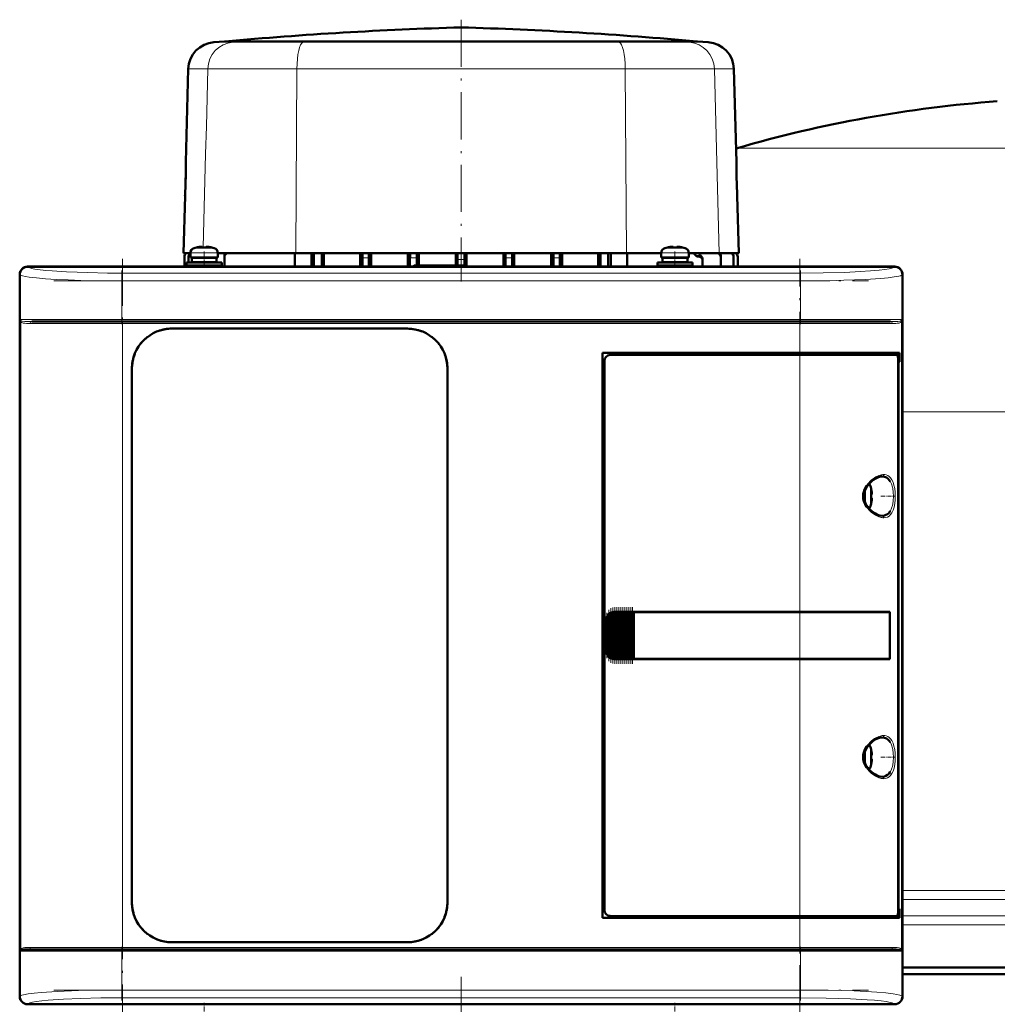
# Model space of a CAD drawing. Extents: x -1351 to 1763, y -1300 to 612.
# Tile 40 of 78: x -311 to -62, y 207 to 458. Entities that reach past the tile are written whole.
import ezdxf

# ---------------------------------------------------------------- set-up
doc = ezdxf.new("R2010")
doc.units = 0
doc.linetypes.add('DASHDOT', pattern=[18.5, 12, -3, 0.5, -3])

msp = doc.modelspace()

# ---------------------------------------------------------------- linework, layer by layer
at = {"color": 7, "linetype": 'DASHDOT', "lineweight": 18}
for p, q in [((-198.41, 458.01), (-198.41, 391.33)), ((-284.69, 397.1), (-284.69, 205.05)), ((-112.1, 205.05), (-112.1, 397.1)), ((-302.16, 391.43), (-94.63, 391.43)), ((-94.63, 381.58), (-302.16, 381.58)), ((-301.95, 380.58), (-94.84, 380.58)), ((-94.84, 221.58), (-301.95, 221.58)), ((-302.16, 220.58), (-94.63, 220.58)), ((-198.4, 214.11), (-198.4, 129.78)), ((-302.16, 210.72), (-94.63, 210.72))]:
    msp.add_line(p, q, dxfattribs=at)
at = {"color": 7, "lineweight": 50}
for p, q in [((-258.67, 452.45), (-261.4, 452.26)), ((-258.52, 452.46), (-258.67, 452.45)), ((-253.96, 452.45), (-258.67, 452.45)), ((-227.23, 452.46), (-258.52, 452.46)), ((-238.08, 452.45), (-253.96, 452.45)), ((-238.08, 452.45), (-198.42, 452.45)), ((-198.41, 452.46), (-227.23, 452.46)), ((-145.65, 452.46), (-198.41, 452.46)), ((-158.73, 452.45), (-198.39, 452.45)), ((-142.85, 452.45), (-158.73, 452.45)), ((-138.29, 452.46), (-145.65, 452.46)), ((-138.14, 452.45), (-142.85, 452.45)), ((-138.29, 452.46), (-138.14, 452.45)), ((-138.14, 452.45), (-135.42, 452.26)), ((-267.93, 445.46), (-268.55, 421.66)), ((-128.89, 445.46), (-128.26, 421.66)), ((-128.36, 425.16), (-128, 425.27)), ((-268.77, 413.08), (-269.16, 398.48)), ((-128.04, 413.08), (-127.66, 398.48)), ((-265.82, 399.96), (-265.83, 399.97)), ((-264.4, 399.96), (-264.4, 400.11)), ((-263.4, 399.96), (-263.4, 400.11)), ((-261.97, 399.97), (-261.98, 399.96)), ((-145.82, 399.96), (-145.83, 399.97)), ((-144.4, 399.96), (-144.4, 400.11)), ((-143.4, 399.96), (-143.4, 400.11)), ((-141.97, 399.97), (-141.98, 399.96)), ((-269.16, 398.48), (-267.4, 398.48)), ((-268.91, 395.08), (-268.91, 397.61)), ((-268.91, 397.61), (-268.91, 397.61)), ((-267.85, 397.67), (-267.85, 397.55)), ((-267.85, 396.13), (-267.85, 397.55)), ((-267.4, 398.56), (-267.4, 397.43)), ((-263.9, 397.43), (-267.4, 397.43)), ((-267.05, 397.33), (-263.9, 397.33)), ((-267.05, 396.23), (-267.05, 397.33)), ((-265.9, 397.33), (-265.9, 397.43)), ((-263.9, 397.43), (-260.4, 397.43)), ((-260.75, 397.33), (-263.9, 397.33)), ((-261.9, 397.43), (-261.9, 397.33)), ((-260.75, 397.33), (-260.75, 396.23)), ((-260.4, 398.56), (-260.4, 397.43)), ((-260.4, 398.48), (-240.54, 398.48)), ((-258.72, 397.51), (-258.72, 397.82)), ((-258.72, 395.08), (-258.72, 397.51)), ((-240.76, 395.08), (-240.76, 398.48)), ((-240.54, 398.48), (-223.54, 398.48)), ((-236.54, 395.08), (-236.54, 398.48)), ((-235.91, 398.48), (-235.91, 395.08)), ((-233.91, 395.08), (-233.91, 398.48)), ((-233.37, 395.08), (-233.37, 398.48)), ((-224.17, 395.08), (-224.17, 398.48)), ((-223.54, 398.48), (-223.53, 398.48)), ((-221.95, 398.48), (-223.54, 398.48)), ((-223.54, 398.48), (-223.54, 398.48)), ((-223.53, 398.48), (-221.96, 398.48)), ((-223.53, 398.48), (-223.53, 397.32)), ((-221.95, 398.48), (-221.96, 398.48)), ((-221.96, 398.48), (-221.96, 397.32)), ((-221.95, 398.48), (-211.44, 398.48)), ((-221.95, 398.48), (-221.95, 398.48)), ((-221.36, 395.08), (-221.36, 398.48)), ((-211.96, 395.08), (-211.96, 398.48)), ((-211.44, 398.5), (-211.43, 398.49)), ((-211.44, 398.5), (-211.44, 398.48)), ((-209.71, 398.5), (-211.44, 398.5)), ((-211.43, 398.49), (-209.72, 398.49)), ((-211.43, 398.49), (-211.43, 397.29)), ((-209.71, 398.5), (-209.72, 398.49)), ((-209.72, 398.49), (-209.72, 397.31)), ((-209.71, 398.5), (-209.71, 398.48)), ((-209.71, 398.48), (-199.3, 398.48)), ((-209.21, 395.33), (-209.21, 398.48)), ((-199.78, 395.33), (-199.78, 398.48)), ((-199.3, 398.5), (-199.29, 398.5)), ((-199.3, 398.5), (-199.3, 398.48)), ((-199.3, 398.5), (-197.52, 398.5)), ((-197.52, 398.5), (-199.29, 398.5)), ((-199.29, 398.5), (-199.29, 396.89)), ((-197.52, 398.5), (-197.52, 396.89)), ((-197.52, 398.5), (-197.52, 398.5)), ((-197.52, 398.5), (-197.52, 398.48)), ((-197.52, 398.48), (-187.1, 398.48)), ((-197.03, 395.07), (-197.03, 398.48)), ((-187.61, 395.08), (-187.61, 398.48)), ((-187.1, 398.5), (-187.09, 398.49)), ((-187.1, 398.5), (-187.1, 398.48)), ((-187.1, 398.5), (-185.37, 398.5)), ((-187.09, 398.49), (-185.38, 398.49)), ((-187.09, 398.49), (-187.09, 397.31)), ((-185.37, 398.5), (-185.38, 398.49)), ((-185.38, 398.49), (-185.38, 397.29)), ((-185.37, 398.5), (-185.37, 398.48)), ((-185.37, 398.48), (-174.86, 398.48)), ((-184.85, 395.08), (-184.85, 398.48)), ((-175.46, 395.08), (-175.46, 398.48)), ((-174.86, 398.48), (-174.85, 398.48)), ((-174.86, 398.48), (-174.86, 398.48)), ((-174.86, 398.48), (-173.27, 398.48)), ((-174.85, 398.48), (-173.28, 398.48)), ((-174.85, 398.48), (-174.85, 397.32)), ((-173.28, 398.48), (-173.28, 397.32)), ((-173.27, 398.48), (-173.28, 398.48)), ((-173.27, 398.48), (-173.27, 398.48)), ((-173.27, 398.48), (-156.28, 398.48)), ((-172.64, 395.08), (-172.64, 398.48)), ((-163.45, 395.08), (-163.45, 398.48)), ((-162.91, 395.08), (-162.91, 398.48)), ((-160.91, 398.48), (-160.91, 395.08)), ((-160.27, 398.48), (-160.27, 395.08)), ((-156.28, 398.48), (-147.4, 398.48)), ((-156.05, 395.08), (-156.05, 398.48)), ((-147.4, 398.56), (-147.4, 397.43)), ((-143.9, 397.43), (-147.4, 397.43)), ((-147.05, 397.33), (-143.9, 397.33)), ((-147.05, 396.23), (-147.05, 397.33)), ((-145.9, 397.33), (-145.9, 397.43)), ((-143.9, 397.43), (-140.4, 397.43)), ((-140.75, 397.33), (-143.9, 397.33)), ((-141.9, 397.43), (-141.9, 397.33)), ((-140.75, 397.33), (-140.75, 396.23)), ((-140.4, 398.56), (-140.4, 397.43)), ((-140.4, 398.48), (-132.66, 398.48)), ((-138.07, 397.65), (-138, 397.65)), ((-136.91, 396.66), (-136.91, 396.94)), ((-136.91, 395.08), (-136.91, 396.66)), ((-132.66, 398.48), (-127.66, 398.48)), ((-132.24, 397.52), (-132.24, 397.74)), ((-132.24, 395.08), (-132.24, 397.52)), ((-128.97, 397.67), (-128.97, 397.55)), ((-128.97, 395.08), (-128.97, 397.55)), ((-127.91, 397.61), (-127.91, 397.61)), ((-127.91, 395.08), (-127.91, 397.61)), ((-308.9, 395.08), (-301.05, 395.08)), ((-87.92, 395.05), (-308.88, 395.05)), ((-301.05, 395.08), (-301.04, 395.05)), ((-301.05, 395.07), (-296.75, 395.07)), ((-296.75, 395.08), (-199.05, 395.08)), ((-296.75, 395.05), (-296.75, 395.08)), ((-268.4, 396.13), (-263.9, 396.13)), ((-268.4, 396.13), (-268.4, 395.33)), ((-268.4, 395.33), (-263.9, 395.33)), ((-267.85, 395.08), (-267.85, 395.33)), ((-267.05, 396.23), (-263.9, 396.23)), ((-265.9, 396.13), (-265.9, 396.23)), ((-265.9, 395.08), (-265.9, 395.33)), ((-260.75, 396.23), (-263.9, 396.23)), ((-263.9, 396.13), (-259.4, 396.13)), ((-263.9, 395.33), (-259.4, 395.33)), ((-261.9, 396.23), (-261.9, 396.13)), ((-261.9, 395.33), (-261.9, 395.08)), ((-259.4, 396.13), (-259.4, 395.33)), ((-210.4, 395.33), (-210.65, 395.08)), ((-197.4, 395.33), (-210.4, 395.33)), ((-199.05, 395.08), (-199.04, 395.05)), ((-199.05, 395.07), (-194.75, 395.07)), ((-197.4, 395.33), (-197.14, 395.07)), ((-194.75, 395.08), (-100.05, 395.08)), ((-194.75, 395.05), (-194.75, 395.08)), ((-148.4, 396.13), (-143.9, 396.13)), ((-148.4, 396.13), (-148.4, 395.33)), ((-148.4, 395.33), (-143.9, 395.33)), ((-147.05, 396.23), (-143.9, 396.23)), ((-145.9, 396.13), (-145.9, 396.23)), ((-145.9, 395.08), (-145.9, 395.33)), ((-140.75, 396.23), (-143.9, 396.23)), ((-139.4, 396.13), (-143.9, 396.13)), ((-139.4, 395.33), (-143.9, 395.33)), ((-141.9, 396.23), (-141.9, 396.13)), ((-141.9, 395.33), (-141.9, 395.08)), ((-139.4, 396.13), (-139.4, 395.33)), ((-100.05, 395.08), (-100.04, 395.05)), ((-100.05, 395.07), (-95.75, 395.07)), ((-95.75, 395.08), (-87.9, 395.08)), ((-95.75, 395.05), (-95.75, 395.08)), ((-310.9, 385.23), (-310.9, 393.08)), ((-310.87, 393.05), (-310.87, 209.1)), ((-85.93, 209.1), (-85.93, 393.05)), ((-85.9, 393.08), (-85.9, 385.23)), ((-310.87, 385.22), (-310.9, 385.23)), ((-310.89, 380.93), (-310.89, 385.23)), ((-85.9, 385.23), (-85.93, 385.22)), ((-85.9, 385.23), (-85.9, 380.93)), ((-310.9, 305.23), (-310.9, 380.93)), ((-310.9, 380.93), (-310.87, 380.93)), ((-307.81, 381.08), (-284.69, 381.08)), ((-284.69, 381.08), (-112.1, 381.08)), ((-272.1, 379.28), (-212.1, 379.28)), ((-272.1, 379.28), (-212.1, 379.28)), ((-112.1, 381.08), (-88.98, 381.08)), ((-85.93, 380.93), (-85.9, 380.93)), ((-85.9, 380.93), (-85.9, 307.23)), ((-162.4, 229.08), (-162.4, 373.08)), ((-162.4, 373.08), (-112.1, 373.08)), ((-112.1, 372.58), (-160.4, 372.58)), ((-86.69, 373.08), (-112.1, 373.08)), ((-112.1, 372.58), (-87.35, 372.58)), ((-87, 372.58), (-87.34, 372.58)), ((-87.06, 230.54), (-87.06, 371.61)), ((-87, 373.08), (-87, 372.58)), ((-86.69, 370.78), (-86.69, 373.08)), ((-282.3, 233.08), (-282.3, 369.08)), ((-201.9, 369.08), (-201.9, 233.08)), ((-201.9, 369.08), (-201.9, 233.08)), ((-161.9, 371.08), (-161.9, 231.07)), ((-87.06, 370.78), (-86.69, 370.78)), ((-87.06, 370.74), (-86.93, 370.74)), ((-86.69, 370.78), (-86.93, 370.74)), ((-86.93, 370.74), (-86.93, 231.41)), ((-93.93, 338.5), (-93.92, 338.51)), ((-93.78, 337.08), (-93.93, 337.08)), ((-93.78, 336.08), (-93.93, 336.08)), ((-93.92, 334.65), (-93.93, 334.65)), ((-161.03, 295.98), (-161.03, 306.17)), ((-160.89, 306.34), (-160.73, 306.5)), ((-160.52, 295.45), (-160.52, 306.7)), ((-160.38, 306.78), (-160.22, 306.87)), ((-160.01, 295.19), (-160.01, 306.97)), ((-159.87, 307), (-159.71, 307.04)), ((-159.5, 307.07), (-159.36, 307.08)), ((-159.5, 295.08), (-159.5, 307.07)), ((-159.33, 307.08), (-159.39, 307.08)), ((-159.33, 307.08), (-159.36, 307.08)), ((-159.33, 307.08), (-159.2, 307.08)), ((-158.99, 307.08), (-159.2, 307.08)), ((-158.99, 295.08), (-158.99, 307.08)), ((-158.85, 307.08), (-158.99, 307.08)), ((-158.85, 307.08), (-158.77, 307.08)), ((-158.77, 307.08), (-158.69, 307.08)), ((-158.48, 307.08), (-158.69, 307.08)), ((-158.48, 295.08), (-158.48, 307.08)), ((-158.34, 307.08), (-158.48, 307.08)), ((-158.34, 307.08), (-158.26, 307.08)), ((-158.26, 307.08), (-158.18, 307.08)), ((-157.97, 307.08), (-158.18, 307.08)), ((-157.97, 295.08), (-157.97, 307.08)), ((-157.83, 307.08), (-157.97, 307.08)), ((-157.83, 307.08), (-157.75, 307.08)), ((-157.75, 307.08), (-157.67, 307.08)), ((-157.46, 307.08), (-157.67, 307.08)), ((-157.46, 295.08), (-157.46, 307.08)), ((-157.32, 307.08), (-157.46, 307.08)), ((-157.32, 307.08), (-157.24, 307.08)), ((-157.24, 307.08), (-157.16, 307.08)), ((-156.95, 307.08), (-157.16, 307.08)), ((-156.95, 295.08), (-156.95, 307.08)), ((-156.81, 307.08), (-156.95, 307.08)), ((-156.81, 307.08), (-156.73, 307.08)), ((-156.73, 307.08), (-156.65, 307.08)), ((-156.44, 307.08), (-156.65, 307.08)), ((-156.44, 295.08), (-156.44, 307.08)), ((-156.3, 307.08), (-156.44, 307.08)), ((-156.3, 307.08), (-156.22, 307.08)), ((-156.22, 307.08), (-156.14, 307.08)), ((-155.93, 307.08), (-156.14, 307.08)), ((-155.93, 295.08), (-155.93, 307.08)), ((-155.79, 307.08), (-155.93, 307.08)), ((-155.79, 307.08), (-155.71, 307.08)), ((-155.71, 307.08), (-155.63, 307.08)), ((-155.42, 307.08), (-155.63, 307.08)), ((-155.42, 295.08), (-155.42, 307.08)), ((-155.28, 307.08), (-155.42, 307.08)), ((-155.28, 307.08), (-155.2, 307.08)), ((-155.2, 307.08), (-155.12, 307.08)), ((-154.91, 307.08), (-155.12, 307.08)), ((-154.91, 295.08), (-154.91, 307.08)), ((-154.77, 307.08), (-154.91, 307.08)), ((-154.77, 307.08), (-154.69, 307.08)), ((-154.69, 307.08), (-154.61, 307.08)), ((-154.44, 307.08), (-154.61, 307.08)), ((-154.44, 307.08), (-154.44, 295.08)), ((-154.4, 307.08), (-154.44, 307.08)), ((-154.4, 307.08), (-112.1, 307.08)), ((-154.37, 307.05), (-154.4, 307.08)), ((-154.37, 307.05), (-112.1, 307.05)), ((-154.37, 295.1), (-154.37, 307.05)), ((-154.37, 307.05), (-112.1, 307.05)), ((-89.11, 307.08), (-112.1, 307.08)), ((-110.13, 307.05), (-112.1, 307.05)), ((-110.15, 307.05), (-112.1, 307.05)), ((-105.73, 307.05), (-110.15, 307.05)), ((-103.04, 307.05), (-105.73, 307.05)), ((-95.45, 307.04), (-102.38, 307.05)), ((-89.11, 307.08), (-89.43, 307.02)), ((-89.18, 295.13), (-89.18, 307.02)), ((-89.11, 307.08), (-89.11, 295.08)), ((-85.9, 307.23), (-85.93, 307.22)), ((-85.9, 307.23), (-85.9, 302.93)), ((-310.87, 305.22), (-310.9, 305.23)), ((-310.89, 300.93), (-310.89, 305.23)), ((-161.4, 297.08), (-161.4, 305.08)), ((-85.93, 302.93), (-85.9, 302.93)), ((-85.9, 302.93), (-85.9, 221.23)), ((-310.9, 221.23), (-310.9, 300.93)), ((-310.9, 300.93), (-310.87, 300.93)), ((-160.73, 295.65), (-160.89, 295.81)), ((-160.22, 295.29), (-160.38, 295.37)), ((-159.71, 295.11), (-159.87, 295.15)), ((-159.36, 295.08), (-159.5, 295.08)), ((-159.33, 295.08), (-159.39, 295.08)), ((-159.36, 295.08), (-159.33, 295.08)), ((-159.33, 295.08), (-159.2, 295.08)), ((-158.99, 295.08), (-159.2, 295.08)), ((-158.85, 295.08), (-158.99, 295.08)), ((-158.85, 295.08), (-158.77, 295.08)), ((-158.77, 295.08), (-158.69, 295.08)), ((-158.48, 295.08), (-158.69, 295.08)), ((-158.34, 295.08), (-158.48, 295.08)), ((-158.34, 295.08), (-158.26, 295.08)), ((-158.26, 295.08), (-158.18, 295.08)), ((-157.97, 295.08), (-158.18, 295.08)), ((-157.83, 295.08), (-157.97, 295.08)), ((-157.83, 295.08), (-157.75, 295.08)), ((-157.75, 295.08), (-157.67, 295.08)), ((-157.46, 295.08), (-157.67, 295.08)), ((-157.32, 295.08), (-157.46, 295.08)), ((-157.32, 295.08), (-157.24, 295.08)), ((-157.24, 295.08), (-157.16, 295.08)), ((-156.95, 295.08), (-157.16, 295.08)), ((-156.81, 295.08), (-156.95, 295.08)), ((-156.81, 295.08), (-156.73, 295.08)), ((-156.73, 295.08), (-156.65, 295.08)), ((-156.44, 295.08), (-156.65, 295.08)), ((-156.3, 295.08), (-156.44, 295.08)), ((-156.3, 295.08), (-156.22, 295.08)), ((-156.22, 295.08), (-156.14, 295.08)), ((-155.93, 295.08), (-156.14, 295.08)), ((-155.79, 295.08), (-155.93, 295.08)), ((-155.79, 295.08), (-155.71, 295.08)), ((-155.71, 295.08), (-155.63, 295.08)), ((-155.42, 295.08), (-155.63, 295.08)), ((-155.28, 295.08), (-155.42, 295.08)), ((-155.28, 295.08), (-155.2, 295.08)), ((-155.2, 295.08), (-155.12, 295.08)), ((-154.91, 295.08), (-155.12, 295.08)), ((-154.77, 295.08), (-154.91, 295.08)), ((-154.77, 295.08), (-154.69, 295.08)), ((-154.69, 295.08), (-154.61, 295.08)), ((-154.44, 295.08), (-154.61, 295.08)), ((-154.44, 295.08), (-154.4, 295.08)), ((-154.4, 295.08), (-154.37, 295.1)), ((-112.1, 295.08), (-154.4, 295.08)), ((-154.37, 295.1), (-112.1, 295.1)), ((-112.1, 295.1), (-110.13, 295.1)), ((-89.11, 295.08), (-112.1, 295.08)), ((-110.15, 295.1), (-106.37, 295.1)), ((-105.73, 295.1), (-103.04, 295.1)), ((-103.04, 295.1), (-102.87, 295.1)), ((-89.11, 295.08), (-89.43, 295.13)), ((-93.93, 272), (-93.92, 272.01)), ((-93.78, 270.58), (-93.93, 270.58)), ((-93.78, 269.58), (-93.93, 269.58)), ((-93.92, 268.15), (-93.93, 268.15)), ((-87.06, 231.41), (-86.93, 231.41)), ((-86.69, 231.38), (-87.06, 231.38)), ((-86.93, 231.41), (-86.69, 231.38)), ((-86.69, 229.08), (-86.69, 231.38)), ((-112.1, 229.08), (-162.4, 229.08)), ((-160.4, 229.58), (-112.1, 229.58)), ((-87.35, 229.58), (-112.1, 229.58)), ((-112.1, 229.08), (-86.69, 229.08)), ((-87.34, 229.58), (-87, 229.58)), ((-87, 229.58), (-87, 229.08)), ((-310.87, 221.22), (-310.9, 221.23)), ((-310.89, 216.93), (-310.89, 221.23)), ((-307.81, 221.08), (-284.69, 221.08)), ((-112.1, 221.08), (-284.69, 221.08)), ((-212.1, 222.88), (-272.1, 222.88)), ((-88.98, 221.08), (-112.1, 221.08)), ((-85.9, 221.23), (-85.93, 221.22)), ((-85.9, 221.23), (-85.9, 216.93)), ((-310.9, 209.08), (-310.9, 216.93)), ((-310.9, 216.93), (-310.87, 216.93)), ((-85.93, 216.93), (-85.9, 216.93)), ((-85.9, 216.93), (-85.9, 209.08)), ((-85.9, 216.42), (-38.4, 216.42)), ((-38.4, 214.73), (-85.9, 214.73)), ((-301.05, 207.08), (-308.9, 207.08)), ((-87.92, 207.1), (-308.88, 207.1)), ((-301.04, 207.1), (-301.05, 207.08)), ((-296.75, 207.08), (-301.05, 207.08)), ((-296.75, 207.08), (-296.75, 207.1)), ((-199.05, 207.08), (-296.75, 207.08)), ((-199.04, 207.1), (-199.05, 207.08)), ((-194.75, 207.08), (-199.05, 207.08)), ((-194.75, 207.08), (-194.75, 207.1)), ((-100.05, 207.08), (-194.75, 207.08)), ((-100.04, 207.1), (-100.05, 207.08)), ((-95.75, 207.08), (-100.05, 207.08)), ((-95.75, 207.08), (-95.75, 207.1)), ((-87.9, 207.08), (-95.75, 207.08))]:
    msp.add_line(p, q, dxfattribs=at)
at = {"color": 7, "lineweight": 18}
for p, q in [((-261.4, 452.26), (-256.61, 452.26)), ((-253.96, 452.45), (-256.61, 452.26)), ((-256.61, 452.26), (-238.72, 452.26)), ((-238.08, 452.45), (-238.72, 452.26)), ((-238.72, 452.26), (-158.09, 452.26)), ((-158.73, 452.45), (-158.09, 452.26)), ((-158.09, 452.26), (-140.2, 452.26)), ((-142.85, 452.45), (-140.2, 452.26)), ((-140.2, 452.26), (-135.42, 452.26)), ((-267.93, 445.46), (-262.96, 445.46)), ((-262.96, 445.46), (-263.33, 430.79)), ((-262.96, 445.46), (-240.25, 445.46)), ((-240.25, 445.46), (-240.54, 398.48)), ((-240.25, 445.46), (-156.57, 445.46)), ((-156.57, 445.46), (-133.85, 445.46)), ((-156.57, 445.46), (-156.28, 398.48)), ((-133.85, 445.46), (-128.89, 445.46)), ((-133.85, 445.46), (-133.33, 424.99)), ((-263.33, 430.79), (-263.51, 423.79)), ((-133.33, 424.99), (-132.66, 398.48)), ((-38.4, 425.27), (-128, 425.27)), ((-263.51, 423.79), (-264.12, 399.97)), ((-266.47, 399.8), (-263.92, 399.8)), ((-263.92, 399.8), (-263.9, 399.8)), ((-263.9, 399.8), (-261.33, 399.8)), ((-146.47, 399.8), (-143.92, 399.8)), ((-143.92, 399.8), (-143.9, 399.8)), ((-143.9, 399.8), (-141.33, 399.8)), ((-267.4, 398.56), (-263.93, 398.56)), ((-263.93, 398.56), (-263.9, 398.56)), ((-263.9, 398.56), (-260.4, 398.56)), ((-223.53, 397.32), (-221.96, 397.32)), ((-174.85, 397.32), (-173.28, 397.32)), ((-147.4, 398.56), (-143.93, 398.56)), ((-143.93, 398.56), (-143.9, 398.56)), ((-143.9, 398.56), (-140.4, 398.56)), ((-138.62, 397.95), (-137.41, 397.95)), ((-308.88, 395.05), (-308.81, 394.98)), ((-197.52, 395.33), (-199.3, 395.33)), ((-87.99, 394.98), (-87.92, 395.05)), ((-310.81, 392.99), (-310.87, 393.05)), ((-310.81, 381.58), (-310.81, 392.99)), ((-284.87, 393.42), (-111.93, 393.42)), ((-284.87, 393.42), (-284.87, 391.43)), ((-111.93, 393.42), (-111.93, 391.43)), ((-85.93, 393.05), (-85.99, 392.99)), ((-85.99, 392.99), (-85.99, 381.58)), ((-284.87, 391.43), (-284.87, 381.58)), ((-111.93, 391.43), (-284.87, 391.43)), ((-111.93, 391.43), (-111.93, 381.58)), ((-284.87, 381.58), (-310.81, 381.58)), ((-284.87, 381.58), (-111.93, 381.58)), ((-284.87, 381.08), (-284.87, 381.58)), ((-94.21, 381.58), (-111.93, 381.58)), ((-111.93, 381.08), (-111.93, 381.58)), ((-85.99, 381.58), (-94.21, 381.58)), ((-310.63, 381.1), (-310.63, 221.06)), ((-308.27, 380.58), (-284.69, 380.58)), ((-284.69, 380.58), (-284.69, 381.08)), ((-112.1, 380.58), (-284.69, 380.58)), ((-284.69, 380.58), (-284.69, 221.58)), ((-112.1, 381.08), (-112.1, 380.58)), ((-112.1, 373.08), (-112.1, 380.58)), ((-112.1, 380.58), (-88.53, 380.58)), ((-86.16, 221.06), (-86.16, 381.1)), ((-112.1, 373.08), (-112.1, 372.58)), ((-112.1, 307.08), (-112.1, 372.58)), ((-38.4, 358.07), (-85.9, 358.07)), ((-91.13, 341.58), (-91.09, 341.58)), ((-94.08, 339.15), (-94.08, 336.6)), ((-89.04, 340.35), (-89, 340.27)), ((-95.33, 338.44), (-95.33, 336.61)), ((-95.33, 336.61), (-95.33, 336.58)), ((-95.33, 336.58), (-95.33, 334.71)), ((-94.08, 336.6), (-94.08, 336.58)), ((-94.08, 336.58), (-94.08, 334.01)), ((-91.08, 331.58), (-91.13, 331.58)), ((-89, 332.88), (-89.04, 332.82)), ((-160.89, 306.34), (-160.89, 295.81)), ((-160.73, 295.65), (-160.73, 306.5)), ((-160.38, 295.37), (-160.38, 306.78)), ((-160.22, 306.87), (-160.22, 295.29)), ((-159.87, 295.15), (-159.87, 307)), ((-159.71, 307.04), (-159.71, 295.11)), ((-159.36, 307.08), (-159.36, 295.08)), ((-159.2, 295.08), (-159.2, 307.08)), ((-158.85, 307.08), (-158.85, 295.08)), ((-158.69, 307.08), (-158.69, 295.08)), ((-158.34, 307.08), (-158.34, 295.08)), ((-158.18, 307.08), (-158.18, 295.08)), ((-157.83, 307.08), (-157.83, 295.08)), ((-157.67, 307.08), (-157.67, 295.08)), ((-157.32, 307.08), (-157.32, 295.08)), ((-157.16, 295.08), (-157.16, 307.08)), ((-156.81, 307.08), (-156.81, 295.08)), ((-156.65, 307.08), (-156.65, 295.08)), ((-156.3, 307.08), (-156.3, 295.08)), ((-156.14, 307.08), (-156.14, 295.08)), ((-155.79, 307.08), (-155.79, 295.08)), ((-155.63, 295.08), (-155.63, 307.08)), ((-155.28, 307.08), (-155.28, 295.08)), ((-155.12, 307.08), (-155.12, 295.08)), ((-154.77, 295.08), (-154.77, 307.08)), ((-154.61, 307.08), (-154.61, 295.08)), ((-112.1, 307.05), (-112.1, 307.08)), ((-112.1, 307.05), (-112.1, 295.1)), ((-161.35, 305.08), (-161.4, 305.08)), ((-161.35, 305.08), (-161.35, 297.08)), ((-161.18, 296.28), (-161.18, 305.87)), ((-161.35, 297.08), (-161.4, 297.08)), ((-112.1, 295.08), (-112.1, 295.1)), ((-112.1, 229.58), (-112.1, 295.08)), ((-91.13, 275.08), (-91.09, 275.08)), ((-89.04, 273.85), (-89, 273.77)), ((-95.33, 271.94), (-95.33, 270.11)), ((-94.08, 272.65), (-94.08, 270.1)), ((-95.33, 270.11), (-95.33, 270.08)), ((-95.33, 270.08), (-95.33, 268.21)), ((-94.08, 270.1), (-94.08, 270.08)), ((-94.08, 270.08), (-94.08, 267.51)), ((-89, 266.38), (-89.04, 266.32)), ((-91.08, 265.08), (-91.13, 265.08)), ((-85.9, 236.11), (-38.4, 236.11)), ((-38.4, 233.83), (-85.9, 233.83)), ((-112.1, 229.58), (-112.1, 229.08)), ((-112.1, 221.58), (-112.1, 229.08)), ((-85.9, 229.62), (-38.4, 229.62)), ((-38.4, 227.35), (-85.9, 227.35)), ((-284.69, 221.58), (-308.27, 221.58)), ((-284.87, 220.58), (-284.87, 221.08)), ((-284.69, 221.58), (-112.1, 221.58)), ((-284.69, 221.58), (-284.69, 221.08)), ((-88.53, 221.58), (-112.1, 221.58)), ((-112.1, 221.58), (-112.1, 221.08)), ((-111.93, 221.08), (-111.93, 220.58)), ((-310.81, 220.58), (-302.58, 220.58)), ((-310.81, 209.16), (-310.81, 220.58)), ((-302.58, 220.58), (-284.87, 220.58)), ((-111.93, 220.58), (-284.87, 220.58)), ((-284.87, 220.58), (-284.87, 210.72)), ((-111.93, 220.58), (-111.93, 210.72)), ((-111.93, 220.58), (-85.99, 220.58)), ((-85.99, 220.58), (-85.99, 209.16)), ((-310.87, 209.1), (-310.81, 209.16)), ((-284.87, 210.72), (-111.93, 210.72)), ((-284.87, 208.73), (-284.87, 210.72)), ((-111.93, 208.73), (-284.87, 208.73)), ((-111.93, 210.72), (-111.93, 208.73)), ((-85.99, 209.16), (-85.93, 209.1)), ((-308.81, 207.17), (-308.88, 207.1)), ((-87.92, 207.1), (-87.99, 207.17))]:
    msp.add_line(p, q, dxfattribs=at)
at = {"color": 7, "linetype": 'DASHDOT', "lineweight": 18, "ltscale": 0.006754}
msp.add_line((-268.53, 417.38), (-268.8, 417.38), dxfattribs=at)
at = {"color": 7, "linetype": 'DASHDOT', "lineweight": 18, "ltscale": 0.006739}
msp.add_line((-128.29, 417.38), (-128.02, 417.38), dxfattribs=at)
at = {"color": 7, "linetype": 'DASHDOT', "lineweight": 18, "ltscale": 0.000782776}
for p, q in [((-264.9, 400.1), (-264.9, 400.14)), ((-144.9, 400.1), (-144.9, 400.14))]:
    msp.add_line(p, q, dxfattribs=at)
at = {"color": 7, "linetype": 'DASHDOT', "lineweight": 18, "ltscale": 0.000926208}
for p, q in [((-262.9, 400.1), (-262.9, 400.14)), ((-142.9, 400.1), (-142.9, 400.14))]:
    msp.add_line(p, q, dxfattribs=at)
at = {"color": 7, "linetype": 'DASHDOT', "lineweight": 18, "ltscale": 0.104372}
for p, q in [((-263.9, 398.9), (-263.9, 394.73)), ((-143.9, 398.9), (-143.9, 394.73))]:
    msp.add_line(p, q, dxfattribs=at)
at = {"color": 7, "linetype": 'DASHDOT', "lineweight": 18, "ltscale": 0.342406}
for p, q in [((-284.87, 394.13), (-284.87, 380.43)), ((-111.93, 394.13), (-111.93, 380.43))]:
    msp.add_line(p, q, dxfattribs=at)
at = {"color": 7, "linetype": 'DASHDOT', "lineweight": 18, "ltscale": 0.00094223}
for p, q in [((-93.78, 337.58), (-93.74, 337.58)), ((-93.78, 271.08), (-93.74, 271.08))]:
    msp.add_line(p, q, dxfattribs=at)
at = {"color": 7, "linetype": 'DASHDOT', "lineweight": 18, "ltscale": 0.08656}
for p, q in [((-91.41, 336.58), (-87.95, 336.58)), ((-91.41, 270.08), (-87.95, 270.08))]:
    msp.add_line(p, q, dxfattribs=at)
at = {"color": 7, "linetype": 'DASHDOT', "lineweight": 18, "ltscale": 0.000793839}
for p, q in [((-93.78, 335.58), (-93.75, 335.58)), ((-93.78, 269.08), (-93.75, 269.08))]:
    msp.add_line(p, q, dxfattribs=at)
at = {"color": 7, "linetype": 'DASHDOT', "lineweight": 18, "ltscale": 0.287631}
msp.add_line((-161.25, 295.32), (-161.25, 306.83), dxfattribs=at)
at = {"color": 7, "linetype": 'DASHDOT', "lineweight": 18, "ltscale": 0.325662}
msp.add_line((-160.8, 294.56), (-160.8, 307.59), dxfattribs=at)
at = {"color": 7, "linetype": 'DASHDOT', "lineweight": 18, "ltscale": 0.347391}
msp.add_line((-160.29, 294.13), (-160.29, 308.02), dxfattribs=at)
at = {"color": 7, "linetype": 'DASHDOT', "lineweight": 18, "ltscale": 0.357764}
msp.add_line((-159.78, 293.92), (-159.78, 308.23), dxfattribs=at)
at = {"color": 7, "linetype": 'DASHDOT', "lineweight": 18, "ltscale": 0.360001}
for p, q in [((-159.27, 293.88), (-159.27, 308.28)), ((-158.76, 293.88), (-158.76, 308.28)), ((-158.25, 293.88), (-158.25, 308.28)), ((-157.74, 293.88), (-157.74, 308.28)), ((-157.23, 293.88), (-157.23, 308.28)), ((-156.72, 293.88), (-156.72, 308.28)), ((-156.21, 293.88), (-156.21, 308.28)), ((-155.7, 293.88), (-155.7, 308.28)), ((-155.19, 293.88), (-155.19, 308.28)), ((-154.69, 293.88), (-154.69, 308.28))]:
    msp.add_line(p, q, dxfattribs=at)
at = {"color": 7, "linetype": 'DASHDOT', "lineweight": 18, "ltscale": 0.34239}
for p, q in [((-284.87, 221.72), (-284.87, 208.02)), ((-111.93, 221.72), (-111.93, 208.02))]:
    msp.add_line(p, q, dxfattribs=at)
at = {"color": 7, "linetype": 'DASHDOT', "lineweight": 18, "ltscale": 0.104369}
for p, q in [((-263.9, 203.25), (-263.9, 207.42)), ((-143.9, 203.25), (-143.9, 207.42))]:
    msp.add_line(p, q, dxfattribs=at)
at = {"color": 7, "lineweight": 50}
for points in [[(-264.4, 400.11), (-264.4, 400.11), (-264.4, 400.11), (-264.41, 400.12), (-264.43, 400.12), (-264.48, 400.13), (-264.62, 400.13), (-264.9, 400.11)], [(-264.4, 400.11), (-264.4, 400.11), (-264.4, 400.11), (-264.41, 400.12), (-264.45, 400.13)], [(-263.4, 400.11), (-263.4, 400.11), (-263.39, 400.11), (-263.39, 400.12), (-263.37, 400.12), (-263.31, 400.13), (-262.9, 400.11)], [(-144.4, 400.11), (-144.4, 400.11), (-144.4, 400.11), (-144.41, 400.12), (-144.43, 400.12), (-144.48, 400.13), (-144.62, 400.13), (-144.9, 400.11)], [(-144.4, 400.11), (-144.4, 400.11), (-144.4, 400.11), (-144.41, 400.12), (-144.45, 400.13)], [(-143.4, 400.11), (-143.4, 400.11), (-143.39, 400.11), (-143.39, 400.12), (-143.37, 400.12), (-143.31, 400.13), (-142.9, 400.11)], [(-138.62, 397.95), (-138.82, 398.21), (-139.1, 398.41), (-139.26, 398.48)], [(-138.62, 397.95), (-138.49, 397.79), (-138.3, 397.69), (-138.07, 397.65)], [(-87.06, 371.61), (-87.09, 372.05), (-87.18, 372.4), (-87.26, 372.54), (-87.3, 372.57), (-87.35, 372.58)], [(-94.8, 339.3), (-94.2, 339.99), (-93.46, 340.64), (-92.7, 341.12), (-92, 341.42), (-91.42, 341.56), (-91.13, 341.58)], [(-91.09, 341.58), (-90.53, 341.51), (-90.01, 341.31), (-89.55, 340.98), (-89.28, 340.69), (-89.04, 340.35)], [(-95.06, 333.81), (-95.47, 334.52), (-95.77, 335.26), (-95.94, 336.02), (-95.97, 336.59), (-95.93, 337.15), (-95.82, 337.72), (-95.64, 338.27), (-95.38, 338.82), (-95.06, 339.34)], [(-94.8, 333.85), (-95.25, 334.55), (-95.54, 335.22), (-95.73, 335.96), (-95.78, 336.7), (-95.69, 337.43), (-95.44, 338.2), (-95.03, 338.96), (-94.8, 339.3)], [(-93.78, 337.58), (-93.75, 337.25), (-93.76, 337.13), (-93.76, 337.09), (-93.77, 337.08), (-93.77, 337.08), (-93.77, 337.08), (-93.78, 337.08)], [(-93.76, 337.29), (-93.76, 337.11), (-93.77, 337.09), (-93.77, 337.08), (-93.77, 337.08), (-93.77, 337.08), (-93.78, 337.08)], [(-91.13, 331.58), (-91.68, 331.64), (-92.31, 331.84), (-93.01, 332.21), (-93.76, 332.75), (-94.47, 333.45), (-94.8, 333.85)], [(-93.76, 335.86), (-93.76, 336.01), (-93.76, 336.06), (-93.77, 336.07), (-93.77, 336.07), (-93.78, 336.08), (-93.78, 336.08)], [(-93.78, 335.58), (-93.76, 335.77), (-93.76, 336.01), (-93.76, 336.06), (-93.77, 336.07), (-93.77, 336.08), (-93.78, 336.08), (-93.78, 336.08)], [(-89.04, 332.82), (-89.36, 332.37), (-89.73, 332.02), (-90.15, 331.78), (-90.48, 331.66), (-91.08, 331.58)], [(-89.18, 307.02), (-99.87, 307.05), (-110.13, 307.05)], [(-110.13, 295.1), (-91.77, 295.12), (-89.18, 295.13)], [(-94.8, 272.8), (-94.2, 273.49), (-93.46, 274.14), (-92.7, 274.62), (-92, 274.92), (-91.42, 275.06), (-91.13, 275.08)], [(-91.09, 275.08), (-90.53, 275.01), (-90.01, 274.81), (-89.55, 274.48), (-89.28, 274.19), (-89.04, 273.85)], [(-95.06, 267.31), (-95.47, 268.02), (-95.77, 268.76), (-95.94, 269.52), (-95.97, 270.09), (-95.93, 270.65), (-95.82, 271.22), (-95.64, 271.77), (-95.38, 272.32), (-95.06, 272.84)], [(-94.8, 267.35), (-95.25, 268.05), (-95.54, 268.72), (-95.73, 269.46), (-95.78, 270.2), (-95.69, 270.93), (-95.44, 271.7), (-95.03, 272.46), (-94.8, 272.8)], [(-93.78, 271.08), (-93.75, 270.75), (-93.76, 270.63), (-93.76, 270.59), (-93.77, 270.58), (-93.77, 270.58), (-93.77, 270.58), (-93.78, 270.58)], [(-93.76, 270.79), (-93.76, 270.61), (-93.77, 270.59), (-93.77, 270.58), (-93.77, 270.58), (-93.77, 270.58), (-93.78, 270.58)], [(-93.76, 269.36), (-93.76, 269.51), (-93.76, 269.56), (-93.77, 269.57), (-93.77, 269.57), (-93.78, 269.58), (-93.78, 269.58)], [(-93.78, 269.08), (-93.76, 269.27), (-93.76, 269.51), (-93.76, 269.56), (-93.77, 269.57), (-93.77, 269.58), (-93.78, 269.58), (-93.78, 269.58)], [(-91.13, 265.08), (-91.68, 265.14), (-92.31, 265.34), (-93.01, 265.71), (-93.76, 266.25), (-94.47, 266.95), (-94.8, 267.35)], [(-89.04, 266.32), (-89.36, 265.87), (-89.73, 265.52), (-90.15, 265.28), (-90.48, 265.16), (-91.08, 265.08)], [(-87.35, 229.58), (-87.29, 229.59), (-87.25, 229.62), (-87.19, 229.73), (-87.1, 230.05), (-87.06, 230.54)], [(-310.57, 220.82), (-310.39, 220.91), (-310.24, 220.95), (-309.86, 221.02), (-308.98, 221.06), (-307.81, 221.08)], [(-88.98, 221.08), (-87.52, 221.05), (-86.73, 220.99), (-86.54, 220.95), (-86.23, 220.82)]]:
    msp.add_lwpolyline(points, dxfattribs=at)
at = {"color": 7, "lineweight": 18}
for points in [[(-284.87, 393.42), (-288.53, 393.44), (-293.53, 393.54), (-298.99, 393.75), (-302.63, 393.97), (-304.27, 394.11), (-306.32, 394.35), (-307.04, 394.46), (-307.86, 394.62), (-308.28, 394.73), (-308.67, 394.89), (-308.81, 394.98)], [(-111.93, 393.42), (-106.15, 393.47), (-100.64, 393.62), (-96.7, 393.8), (-94.1, 393.98), (-91.91, 394.18), (-90.42, 394.36), (-89.28, 394.55), (-88.61, 394.71), (-88.16, 394.87), (-87.99, 394.98)], [(-284.87, 391.43), (-291.9, 391.49), (-295.29, 391.57), (-298.55, 391.68), (-301.59, 391.82), (-304.36, 392), (-306.63, 392.19), (-308.49, 392.41), (-309.46, 392.56), (-310.2, 392.73), (-310.67, 392.9), (-310.81, 392.99)], [(-85.99, 392.99), (-86.17, 392.88), (-86.47, 392.77), (-86.88, 392.66), (-88.03, 392.45), (-89.55, 392.25), (-91.41, 392.08), (-95.41, 391.81), (-100.9, 391.59), (-104.48, 391.5), (-111.93, 391.43)], [(-307.81, 381.08), (-308.82, 381.09), (-309.62, 381.13), (-310.23, 381.21), (-310.44, 381.27), (-310.57, 381.34)], [(-310.02, 380.7), (-310.33, 380.8), (-310.45, 380.87)], [(-308.27, 380.58), (-309.17, 380.6), (-309.55, 380.63), (-310.02, 380.7)], [(-86.23, 381.34), (-86.51, 381.22), (-87.13, 381.13), (-87.76, 381.1), (-88.98, 381.08)], [(-86.78, 380.7), (-87.25, 380.63), (-87.63, 380.6), (-88.53, 380.58)], [(-86.34, 380.87), (-86.46, 380.8), (-86.78, 380.7)], [(-95.06, 339.34), (-94.62, 339.91), (-94.11, 340.45), (-93.83, 340.7), (-93.05, 341.28), (-92.71, 341.48), (-92.16, 341.75)], [(-90.71, 342.08), (-90.39, 342.06), (-90.08, 341.99), (-89.68, 341.84), (-89.3, 341.6), (-88.97, 341.27), (-88.62, 340.78)], [(-89, 340.27), (-88.74, 339.72), (-88.49, 338.89), (-88.41, 338.51), (-88.29, 337.59), (-88.24, 336.58)], [(-88.62, 340.78), (-88.32, 340.14), (-88.09, 339.39), (-87.92, 338.53), (-87.81, 337.58), (-87.77, 336.62), (-87.81, 335.63), (-87.91, 334.68), (-88.08, 333.8), (-88.32, 333.02), (-88.62, 332.37)], [(-88.24, 336.58), (-88.31, 335.36), (-88.42, 334.59), (-88.5, 334.22), (-88.72, 333.48), (-89, 332.88)], [(-88.62, 332.37), (-88.96, 331.89), (-89.35, 331.52), (-89.78, 331.26), (-90.24, 331.12), (-90.71, 331.08)], [(-95.06, 272.84), (-94.62, 273.41), (-94.11, 273.95), (-93.83, 274.2), (-93.05, 274.78), (-92.71, 274.98), (-92.16, 275.25)], [(-90.71, 275.58), (-90.39, 275.56), (-90.08, 275.49), (-89.68, 275.34), (-89.3, 275.1), (-88.97, 274.77), (-88.62, 274.28)], [(-89, 273.77), (-88.74, 273.22), (-88.49, 272.39), (-88.41, 272.01), (-88.29, 271.09), (-88.24, 270.08)], [(-88.62, 274.28), (-88.32, 273.64), (-88.09, 272.89), (-87.92, 272.03), (-87.81, 271.08), (-87.77, 270.12), (-87.81, 269.13), (-87.91, 268.18), (-88.08, 267.3), (-88.32, 266.52), (-88.62, 265.87)], [(-88.24, 270.08), (-88.31, 268.86), (-88.42, 268.09), (-88.5, 267.72), (-88.72, 266.98), (-89, 266.38)], [(-88.62, 265.87), (-88.96, 265.39), (-89.35, 265.02), (-89.78, 264.76), (-90.24, 264.62), (-90.71, 264.58)], [(-310.45, 221.28), (-310.17, 221.41), (-310.02, 221.45)], [(-310.02, 221.45), (-309.55, 221.53), (-309.17, 221.56), (-308.27, 221.58)], [(-88.53, 221.58), (-87.63, 221.56), (-87.25, 221.53), (-86.78, 221.45)], [(-86.78, 221.45), (-86.55, 221.39), (-86.35, 221.28)], [(-310.81, 209.16), (-310.62, 209.28), (-310.32, 209.39), (-309.91, 209.5), (-308.77, 209.71), (-307.24, 209.9), (-305.39, 210.08), (-301.39, 210.34), (-295.89, 210.57), (-292.32, 210.65), (-284.87, 210.72)], [(-284.87, 208.73), (-290.21, 208.69), (-295.39, 208.56), (-299.74, 208.37), (-303.62, 208.1), (-305.28, 207.93), (-306.7, 207.75), (-307.6, 207.59), (-308.28, 207.42), (-308.69, 207.25), (-308.81, 207.17)], [(-111.93, 210.72), (-104.9, 210.66), (-101.51, 210.58), (-98.25, 210.47), (-95.21, 210.33), (-92.44, 210.16), (-90.17, 209.97), (-88.31, 209.75), (-87.33, 209.59), (-86.6, 209.43), (-86.12, 209.25), (-85.99, 209.16)], [(-87.99, 207.17), (-88.2, 207.31), (-88.57, 207.44), (-89.09, 207.57), (-90.1, 207.75), (-91.37, 207.92), (-93.05, 208.09), (-94.95, 208.24), (-99.19, 208.47), (-102.24, 208.59), (-105.41, 208.67), (-111.93, 208.73)]]:
    msp.add_lwpolyline(points, dxfattribs=at)
at = {"color": 7, "lineweight": 50}
for centre, radius, start, end in [((-171.81, -496.69), 953.1, 91.59877, 95.2198), ((-225, -496.69), 953.1, 84.78019, 88.40123), ((-260.93, 445.28), 7, 93.8317, 178.5), ((-135.88, 445.28), 7, 1.5, 86.1683), ((-38.4, 118.07), 320, 94.1872, 106.2602), ((-449.48, 422.08), 180.93, 359.4697, 359.8673), ((-449.4, 422.08), 180.85, 359.4697, 359.8674), ((52.67, 422.08), 180.93, 180.1327, 180.5302), ((52.59, 422.08), 180.85, 180.1326, 180.5303), ((-448.38, 422.08), 179.84, 358.501, 359.4669), ((-448.39, 422.08), 179.84, 358.501, 359.4669), ((51.57, 422.08), 179.84, 180.5331, 181.499), ((51.57, 422.08), 179.84, 180.5331, 181.499), ((-448.85, 422.1), 180.3, 357.5345, 358.4994), ((-448.86, 422.1), 180.31, 357.5346, 358.4994), ((52.05, 422.1), 180.31, 181.5007, 182.4654), ((52.04, 422.1), 180.3, 181.5006, 182.4655), ((-450.59, 422.18), 182.04, 357.136, 357.5322), ((-450.63, 422.18), 182.08, 357.136, 357.5321), ((53.82, 422.18), 182.08, 182.4679, 182.864), ((53.78, 422.18), 182.04, 182.4678, 182.864), ((-266.1, 398.56), 1.3, 106.6015, 180), ((-263.9, 391.18), 9, 102.3778, 106.6015), ((-263.9, 391.18), 8.99, 96.3897, 102.3492), ((-263.9, 391.18), 8.99, 96.3893, 102.3497), ((-264.46, 396.33), 3.8, 92.2846, 96.5812), ((-263.9, 390.07), 9.9, 89.9998, 92.8943), ((-263.9, 390.07), 9.9, 89.9998, 92.8943), ((-263.9, 390.06), 9.9, 87.106, 89.9999), ((-263.9, 390.06), 9.9, 87.106, 89.9999), ((-263.35, 396.09), 4.04, 83.5188, 86.8258), ((-263.9, 391.18), 8.99, 77.6503, 83.6107), ((-263.9, 391.18), 8.99, 77.6503, 83.6107), ((-263.9, 391.18), 9, 73.3984, 77.6222), ((-261.7, 398.56), 1.3, 0, 73.3984), ((-146.1, 398.56), 1.3, 106.6015, 180), ((-143.9, 391.18), 9, 102.3778, 106.6015), ((-143.9, 391.18), 8.99, 96.3897, 102.3492), ((-143.9, 391.18), 8.99, 96.3893, 102.3497), ((-144.46, 396.33), 3.8, 92.2846, 96.5812), ((-143.9, 390.07), 9.9, 89.9998, 92.8943), ((-143.9, 390.07), 9.9, 89.9998, 92.8943), ((-143.9, 390.06), 9.9, 87.106, 89.9999), ((-143.9, 390.06), 9.9, 87.106, 89.9999), ((-143.35, 396.09), 4.04, 83.5188, 86.8258), ((-143.9, 391.18), 8.99, 77.6503, 83.6107), ((-143.9, 391.18), 8.99, 77.6503, 83.6107), ((-143.9, 391.18), 9, 73.3984, 77.6222), ((-141.7, 398.56), 1.3, 0, 73.3984), ((-267.91, 397.61), 1, 119.8653, 179.9932), ((-267.91, 397.61), 1, 120.0877, 179.9919), ((-266.84, 397.67), 1.01, 127.212, 179.994), ((-266.85, 397.55), 1, 123.3671, 180.0171), ((-257.52, 397.82), 1.21, 146.9647, 179.7831), ((-257.72, 397.51), 1.01, 106.4048, 179.9471), ((-351.75, 397.26), 128.22, 359.0231, 0.024), ((-92.35, 397.26), 129.61, 179.9762, 180.9664), ((-341.52, 397.24), 130.08, 359.0491, 0.0225), ((-76.61, 397.27), 133.11, 179.9844, 180.8371), ((-336.25, 396.87), 136.96, 359.3554, 0.0072), ((-60.56, 396.87), 136.96, 179.9928, 180.6446), ((-317.42, 397.25), 130.33, 359.0425, 0.0234), ((-55.29, 397.24), 130.08, 179.9775, 180.9509), ((-304.46, 397.26), 129.61, 359.0336, 0.0238), ((-45.06, 397.26), 128.22, 179.976, 180.9769), ((-137.91, 396.66), 1, 0.0556, 95.2047), ((-136.96, 398.18), 0.503, 206.4644, 228.4227), ((-138.07, 396.94), 1.17, 0.1312, 47.8341), ((-133.24, 397.52), 0.999, 359.9829, 73.7937), ((-133.29, 397.74), 1.05, 359.9816, 44.9154), ((-129.96, 397.55), 0.999, 359.9706, 67.3178), ((-129.97, 397.67), 1.01, 0.006, 52.788), ((-128.91, 397.61), 1, 0.0068, 60.1347), ((-128.91, 397.61), 1, 0.0081, 59.9123), ((-87.9, 393.08), 2, 0.0019, 89.9981), ((-272.1, 369.08), 10.2, 89.9994, 180.0006), ((-272.1, 369.08), 10.2, 89.9964, 110.6188), ((-212.1, 369.08), 10.2, 359.9994, 90.0006), ((-212.1, 369.07), 10.2, 68.5862, 90.0017), ((-272.09, 369.07), 10.21, 127.3888, 142.5021), ((-212.1, 369.07), 10.21, 37.3869, 52.5005), ((-211.78, 369.39), 9.75, 45.2709, 47.7994), ((-211.78, 369.39), 9.76, 42.0197, 44.7188), ((-272.08, 369.07), 10.21, 158.5916, 179.9845), ((-272.1, 369.08), 10.2, 158.5851, 180.0015), ((-212.1, 369.08), 10.2, 359.9966, 20.6205), ((-88.61, 379.34), 6.95, 281.3026, 283.4013), ((-95.33, 338.78), 1.3, 16.6015, 47.3449), ((-102.71, 336.58), 9, 12.3778, 16.6016), ((-102.71, 336.58), 8.99, 6.3893, 12.3497), ((-102.71, 336.58), 8.99, 6.3893, 12.3497), ((-103.82, 336.58), 9.9, 357.106, 2.8938), ((-103.82, 336.58), 9.9, 357.1058, 2.8956), ((-95.33, 334.38), 1.3, 312.6467, 343.3985), ((-102.71, 336.58), 9, 343.3984, 347.6222), ((-102.71, 336.58), 8.99, 347.6508, 353.6103), ((-102.71, 336.58), 8.99, 347.6503, 353.6107), ((-159.26, 305.11), 2.06, 148.9704, 158.2673), ((-159.4, 304.95), 2.04, 136.9534, 143.1617), ((-159.36, 305.21), 1.89, 127.9225, 136.7729), ((-159.27, 304.71), 2.35, 118.0492, 122.0459), ((-159.38, 305.31), 1.77, 110.7187, 118.3943), ((-159.27, 304.53), 2.55, 103.6061, 106.9099), ((-159.36, 305.36), 1.71, 94.6829, 101.9834), ((-159.24, 305.03), 2.11, 167.8165, 178.6973), ((-158.96, 304.96), 2.4, 157.7792, 167.7124), ((-159.26, 297.12), 2.09, 181.2163, 192.2146), ((-158.88, 297.22), 2.48, 192.5872, 202.1762), ((-159.26, 297.05), 2.06, 201.7327, 211.0296), ((-159.4, 297.21), 2.04, 216.8383, 223.0466), ((-159.36, 296.94), 1.89, 223.2271, 232.0775), ((-159.27, 297.44), 2.35, 237.9541, 241.9508), ((-159.38, 296.85), 1.77, 241.6057, 249.2813), ((-159.27, 297.63), 2.55, 253.0901, 256.3939), ((-159.36, 296.79), 1.71, 258.0166, 265.3171), ((-95.33, 272.28), 1.3, 16.6015, 47.3449), ((-102.71, 270.08), 9, 12.3778, 16.6016), ((-102.71, 270.08), 8.99, 6.3893, 12.3497), ((-102.71, 270.08), 8.99, 6.3893, 12.3497), ((-103.82, 270.08), 9.9, 357.106, 2.8938), ((-103.82, 270.08), 9.9, 357.1058, 2.8956), ((-102.71, 270.08), 8.99, 347.6508, 353.6103), ((-102.71, 270.08), 8.99, 347.6503, 353.6107), ((-95.33, 267.88), 1.3, 312.6467, 343.3985), ((-102.71, 270.08), 9, 343.3984, 347.6222), ((-272.1, 233.08), 10.2, 179.9994, 270.0006), ((-272.1, 233.08), 10.2, 179.9966, 200.6207), ((-212.1, 233.08), 10.2, 269.9994, 0.0006), ((-212.1, 233.08), 10.2, 338.5852, 0.0015), ((-88.61, 222.81), 6.95, 76.5988, 78.6976), ((-272.09, 233.08), 10.21, 217.3871, 232.5019), ((-212.1, 233.08), 10.21, 307.3871, 322.5019), ((-272.1, 233.08), 10.2, 248.5852, 270.0015), ((-212.1, 233.08), 10.2, 269.9966, 290.6207)]:
    msp.add_arc(centre, radius, start, end, dxfattribs=at)
at = {"color": 7, "lineweight": 18}
for centre, radius, start, end in [((-208.4, 221.65), 175.66, 90.4296, 90.9893), ((-198.41, 260.12), 136.77, 89.6303, 90.3697), ((-188.41, 221.64), 175.67, 89.0107, 89.5704), ((-137.87, 398.87), 1.22, 272.6186, 298.3408), ((-309.92, 382.23), 1.1, 216.3283, 234.0516), ((-296.4, 386.54), 15.24, 198.9989, 200.9203), ((-86.88, 382.23), 1.1, 305.9492, 323.6704), ((-100.4, 386.54), 15.24, 339.0796, 341.0014), ((-310.14, 381.09), 0.492, 149.8643, 179.2151), ((-310.15, 381.3), 0.523, 202.7294, 234.4166), ((-307.74, 380.58), 0.528, 138.5071, 180.4704), ((-307.81, 380.64), 0.433, 90.6331, 138.6703), ((-88.99, 380.64), 0.433, 41.3408, 89.3623), ((-89.06, 380.58), 0.527, 359.5047, 41.4709), ((-86.65, 381.3), 0.523, 305.573, 337.2571), ((-86.66, 381.09), 0.492, 0.8497, 30.1599), ((-90.51, 337.94), 4.15, 98.6386, 113.4614), ((-90.75, 339.6), 2.48, 89.2584, 98.9171), ((-91.31, 342.08), 0.598, 344.1695, 0.0866), ((-89.47, 337.63), 6.77, 214.3253, 230.1489), ((-89.45, 337.52), 6.7, 229.3786, 239.5375), ((-90.09, 336.33), 5.35, 239.0877, 247.246), ((-90.51, 335.21), 4.15, 246.5349, 261.3679), ((-91.31, 331.08), 0.598, 359.9243, 15.8332), ((-90.75, 333.56), 2.48, 261.0814, 270.7341), ((-90.51, 271.44), 4.15, 98.6386, 113.4614), ((-90.75, 273.1), 2.48, 89.2584, 98.9171), ((-91.31, 275.58), 0.598, 344.1695, 0.0866), ((-89.47, 271.13), 6.77, 214.3253, 230.1489), ((-89.45, 271.02), 6.7, 229.3786, 239.5375), ((-90.09, 269.83), 5.35, 239.0877, 247.246), ((-90.51, 268.71), 4.15, 246.5349, 261.3679), ((-90.75, 267.06), 2.48, 261.0814, 270.7341), ((-91.31, 264.58), 0.598, 359.9243, 15.8332), ((-296.4, 215.62), 15.24, 159.0795, 161.0013), ((-310.19, 220.89), 0.472, 123.3931, 158.8378), ((-310.14, 221.06), 0.492, 180.7849, 210.1357), ((-307.74, 221.57), 0.528, 179.529, 221.481), ((-307.81, 221.51), 0.433, 221.3324, 269.3679), ((-88.99, 221.51), 0.433, 270.6333, 318.6759), ((-89.06, 221.57), 0.528, 318.5121, 0.4702), ((-86.6, 220.89), 0.471, 21.142, 56.6441), ((-86.66, 221.06), 0.492, 329.8595, 359.2108), ((-100.4, 215.62), 15.24, 18.9986, 20.9204), ((-309.92, 219.92), 1.11, 125.9526, 143.6664), ((-86.88, 219.92), 1.11, 36.3331, 54.0476)]:
    msp.add_arc(centre, radius, start, end, dxfattribs=at)
for centre, major_axis, ratio, start_param, end_param in [((-256.16, 445.28), (0, -7), 0.972225, 3.208469, 4.686209), ((-238.61, 445.28), (0, -7), 0.234049, 3.208469, 4.686209), ((-158.2, 445.28), (0, -7), 0.234049, 1.596976, 3.074716), ((-140.66, 445.28), (0, -7), 0.972225, 1.596976, 3.074716), ((-308.81, 392.99), (-1.41, -1.41), 0.995146, 3.929423, 5.495354), ((-87.99, 392.99), (1.41, -1.41), 0.995146, 0.787831, 2.353761), ((-91.13, 342.08), (0, -0.5), 0.82263, 6.282749, 7.519795), ((-91.13, 331.08), (0, -0.5), 0.822609, 1.904908, 3.141914), ((-91.13, 275.58), (0, -0.5), 0.82263, 6.282749, 7.519795), ((-91.13, 264.58), (0, -0.5), 0.822609, 1.904908, 3.141914), ((-308.81, 209.16), (-1.41, 1.41), 0.995146, 0.787832, 2.353762), ((-87.99, 209.16), (-1.41, -1.41), 0.995146, 0.787832, 2.353762)]:
    msp.add_ellipse(centre, major_axis=major_axis, ratio=ratio, start_param=start_param, end_param=end_param, dxfattribs=at)
at = {"color": 7, "lineweight": 50}
for centre, major_axis, ratio, start_param, end_param in [((-138.45, 397.55), (1.14, 0.02), 0.880808, 0.39413, 1.154832), ((-308.9, 393.08), (-1.41, -1.41), 0.999973, 3.927013, 5.497782), ((-308.87, 393.04), (1.42, -1.42), 0.995146, 2.358627, 3.924558), ((-87.93, 393.04), (1.42, 1.42), 0.995146, 5.50022, 7.06615), ((-160.4, 371.07), (1.06, -1.06), 0.997265, 2.357564, 3.925621), ((-160.4, 371.07), (1.06, -1.06), 0.997265, 2.357564, 3.925621), ((-159.39, 305.08), (-2.01, 0), 0.996195, 4.712389, 6.283185), ((-159.39, 297.08), (2.01, 0), 0.996195, 3.141593, 4.712389), ((-160.4, 231.08), (1.06, 1.06), 0.997265, 2.357564, 3.925621), ((-160.4, 231.08), (1.06, 1.06), 0.997265, 2.357564, 3.925621), ((-308.9, 209.08), (1.41, -1.41), 0.999973, 3.926996, 5.497765), ((-308.87, 209.11), (1.42, 1.42), 0.995146, 2.358627, 3.924558), ((-87.93, 209.11), (1.42, -1.42), 0.995146, 5.50022, 7.06615), ((-87.9, 209.08), (1.41, 1.41), 0.999973, 3.926996, 5.497765)]:
    msp.add_ellipse(centre, major_axis=major_axis, ratio=ratio, start_param=start_param, end_param=end_param, dxfattribs=at)

doc.saveas('drawing.dxf')
